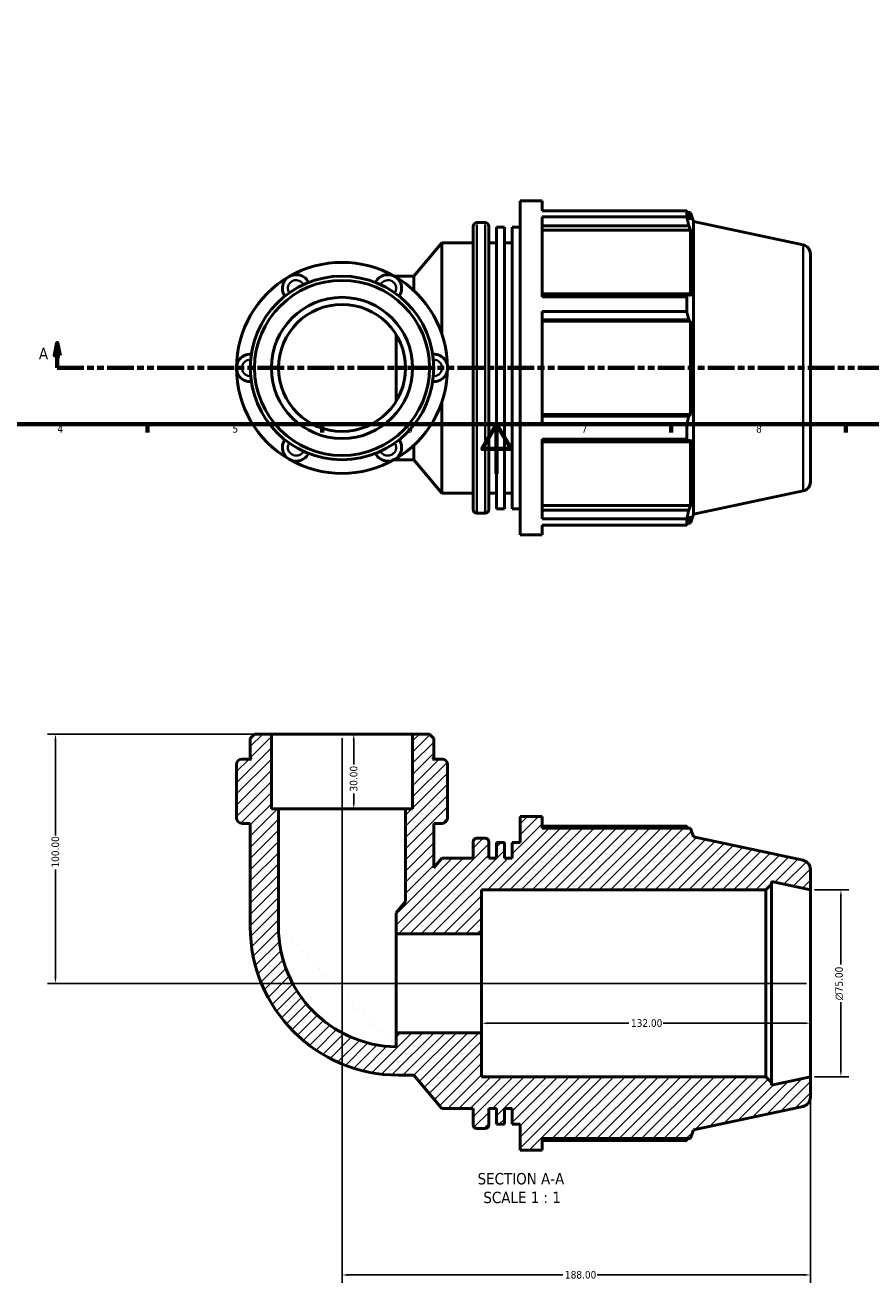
# Model space of a CAD drawing. Header units: millimetres. Extents: x 0 to 901, y -325 to 685.
# Tile 2 of 5: x 231 to 571, y -325 to 180. Entities that reach past the tile are written whole.
import ezdxf

# ---------------------------------------------------------------- set-up
doc = ezdxf.new("R2010")
doc.units = ezdxf.units.MM
doc.linetypes.add('DOUBLE_DASH_CHAIN', pattern=[1.2403, 0.6614, -0.0827, 0.1654, -0.0827, 0.1654, -0.0827])
for name, color, linetype, lineweight in [('Border (ANSI)', 7, 'Continuous', 70), ('Dimension (ANSI)', 7, 'Continuous', 25), ('Hatch (ANSI)', 7, 'Continuous', 18), ('Section Line (ANSI)', 7, 'DOUBLE_DASH_CHAIN', 70), ('Symbol (ANSI)', 7, 'Continuous', 25), ('Visible (ANSI)', 7, 'Continuous', 50), ('Visible Narrow (ANSI)', 7, 'Continuous', 35)]:
    doc.layers.add(name, color=color, linetype=linetype, lineweight=lineweight)
doc.styles.add('Label Text (ANSI)', font='tahoma.ttf')
doc.styles.add('Note Text (ANSI)', font='tahoma.ttf')
doc.dimstyles.new('Default - mm (ANSI)', dxfattribs={"dimtxt": 3.048, "dimasz": 2.5, "dimexe": 3.175, "dimexo": 1.6002, "dimgap": 0.8, "dimtad": 0, "dimtoh": 1, "dimrnd": 1e-08, "dimzin": 4, "dimdsep": 46, "dimtxsty": 'Note Text (ANSI)', "dimcen": 0.09, "dimdle": 10, "dimclrd": 256, "dimclre": 256, "dimclrt": 256, "dimadec": 1, "dimazin": 1, "dimtfac": 1, "dimtofl": 0, "dimtmove": 0, "dimatfit": 3, "dimfxl": 1, "dimtolj": 1, "dimtzin": 4, "dimlwd": -1, "dimlwe": -1, "dimarcsym": 0})

# ---------------------------------------------------------------- blocks, each defined once
blk = doc.blocks.new('Borders Default Border')
at = {"layer": 'Border (ANSI)'}
for p, q in [((280.33, 20), (280.33, 16.55)), ((350.42, 20), (350.42, 16.55)), ((490.58, 20), (490.58, 16.55)), ((560.67, 20), (560.67, 16.55))]:
    blk.add_line(p, q, dxfattribs=at)
at = {"layer": 'Border (ANSI)', "flags": 128}
for points in [[(20, 20), (20, 574), (821, 574), (821, 20), (20, 20)], [(420.5, 0), (420.5, 20), (414.73, 10), (426.27, 10), (420.5, 20)]]:
    blk.add_lwpolyline(points, dxfattribs=at)
at = {"layer": 'Border (ANSI)', "char_height": 3.05, "attachment_point": 7, "style": 'Note Text (ANSI)'}
for s, insert in [('4', (244.23, 16.55)), ('5', (314.48, 16.49)), ('6', (384.49, 16.49)), ('7', (454.6, 16.55)), ('8', (524.63, 16.48))]:
    blk.add_mtext(s, dxfattribs=dict(at, insert=insert))
blk = doc.blocks.new('2dTransSection0')
at = {"layer": 'Section Line (ANSI)', "linetype": 'Continuous'}
for p, q in [((244.15, 52.53), (243.15, 47.53)), ((244.15, 47.53), (244.15, 52.53)), ((245.15, 47.53), (244.15, 52.53)), ((616.16, 52.53), (615.16, 47.53)), ((616.16, 47.53), (616.16, 52.53)), ((617.16, 47.53), (616.16, 52.53)), ((243.15, 47.53), (245.15, 47.53)), ((244.15, 42.53), (244.15, 47.53)), ((615.16, 47.53), (617.16, 47.53)), ((616.16, 42.53), (616.16, 47.53)), ((244.15, 42.53), (254.64, 42.53)), ((605.68, 42.53), (616.16, 42.53))]:
    blk.add_line(p, q, dxfattribs=at)
at = {"layer": 'Section Line (ANSI)', "linetype": 'DOUBLE_DASH_CHAIN', "ltscale": 16.193508}
blk.add_line((244.15, 42.53), (616.16, 42.53), dxfattribs=at)
at = {"layer": 'Section Line (ANSI)', "linetype": 'Continuous', "flags": 128}
for points in [[(245.15, 47.53), (244.15, 52.53), (243.15, 47.53), (245.15, 47.53)], [(617.16, 47.53), (616.16, 52.53), (615.16, 47.53), (617.16, 47.53)]]:
    blk.add_lwpolyline(points, dxfattribs=at)
at = {"layer": 'Section Line (ANSI)'}
for points in [[(245.15, 47.53), (244.15, 52.53), (243.15, 47.53), (245.15, 47.53)], [(617.16, 47.53), (616.16, 52.53), (615.16, 47.53), (617.16, 47.53)]]:
    blk.add_solid(points, dxfattribs=at)
at = {"layer": 'Section Line (ANSI)', "char_height": 4.57, "attachment_point": 7, "style": 'Label Text (ANSI)'}
for insert in [(236.79, 46.03), (619.64, 46.03)]:
    blk.add_mtext('A', dxfattribs=dict(at, insert=insert))
blk = doc.blocks.new('*D7')
at = {"layer": 'Defpoints', "color": 0, "transparency": 16777216}
for p in [(546.45, -166.91), (546.45, -241.91), (558.65, -241.91)]:
    blk.add_point(p, dxfattribs=at)
at = {"layer": 'Dimension (ANSI)', "transparency": 16777216}
for p, q in [((548.05, -166.91), (561.83, -166.91)), ((558.65, -169.41), (558.65, -196.83)), ((558.65, -239.41), (558.65, -211.98)), ((548.05, -241.91), (561.83, -241.91))]:
    blk.add_line(p, q, dxfattribs=at)
for points in [[(558.24, -169.41), (559.07, -169.41), (558.65, -166.91)], [(558.24, -239.41), (559.07, -239.41), (558.65, -241.91)]]:
    blk.add_solid(points, dxfattribs=at)
at = {"layer": 'Dimension (ANSI)', "transparency": 16777216, "insert": (556.36, -211.18), "char_height": 3.048, "attachment_point": 1, "rotation": 90, "style": 'Note Text (ANSI)'}
blk.add_mtext('\\A1;\\fAIGDT|b0|i0;\\H3.0480;\\ln\\fTahoma|b0|i0;\\H3.0480;75.00', dxfattribs=at)
blk = doc.blocks.new('*D8')
at = {"layer": 'Defpoints', "color": 0, "transparency": 16777216}
for p in [(414.45, -204.41), (546.45, -204.41), (414.45, -220.41)]:
    blk.add_point(p, dxfattribs=at)
at = {"layer": 'Dimension (ANSI)', "transparency": 16777216}
for p, q in [((416.95, -220.41), (473.61, -220.41)), ((543.95, -220.41), (487.29, -220.41))]:
    blk.add_line(p, q, dxfattribs=at)
for points in [[(416.95, -219.99), (416.95, -220.82), (414.45, -220.41)], [(543.95, -219.99), (543.95, -220.82), (546.45, -220.41)]]:
    blk.add_solid(points, dxfattribs=at)
at = {"layer": 'Dimension (ANSI)', "transparency": 16777216, "insert": (474.41, -218.82), "char_height": 3.048, "attachment_point": 1, "style": 'Note Text (ANSI)'}
blk.add_mtext('\\A1;132.00', dxfattribs=at)
blk = doc.blocks.new('*D9')
at = {"layer": 'Defpoints', "color": 0, "transparency": 16777216}
for p in [(358.45, -104.41), (358.45, -134.41), (363.15, -134.41)]:
    blk.add_point(p, dxfattribs=at)
at = {"layer": 'Dimension (ANSI)', "transparency": 16777216}
for p, q in [((363.15, -106.91), (363.15, -116.58)), ((363.15, -131.91), (363.15, -128.24))]:
    blk.add_line(p, q, dxfattribs=at)
for points in [[(362.73, -106.91), (363.56, -106.91), (363.15, -104.41)], [(362.73, -131.91), (363.56, -131.91), (363.15, -134.41)]]:
    blk.add_solid(points, dxfattribs=at)
at = {"layer": 'Dimension (ANSI)', "transparency": 16777216, "insert": (361.56, -127.44), "char_height": 3.048, "attachment_point": 1, "rotation": 90, "style": 'Note Text (ANSI)'}
blk.add_mtext('\\A1;30.00', dxfattribs=at)
blk = doc.blocks.new('*D10')
at = {"layer": 'Defpoints', "color": 0, "transparency": 16777216}
for p in [(358.45, -104.41), (546.45, -241.91), (546.45, -321.41)]:
    blk.add_point(p, dxfattribs=at)
at = {"layer": 'Dimension (ANSI)', "transparency": 16777216}
for p, q in [((358.45, -106.01), (358.45, -324.58)), ((546.45, -243.51), (546.45, -324.58)), ((360.95, -321.41), (447.11, -321.41)), ((543.95, -321.41), (460.79, -321.41))]:
    blk.add_line(p, q, dxfattribs=at)
for points in [[(360.95, -320.99), (360.95, -321.82), (358.45, -321.41)], [(543.95, -320.99), (543.95, -321.82), (546.45, -321.41)]]:
    blk.add_solid(points, dxfattribs=at)
at = {"layer": 'Dimension (ANSI)', "transparency": 16777216, "insert": (447.91, -319.81), "char_height": 3.048, "attachment_point": 1, "style": 'Note Text (ANSI)'}
blk.add_mtext('\\A1;188.00', dxfattribs=at)
blk = doc.blocks.new('*D11')
at = {"layer": 'Defpoints', "color": 0, "transparency": 16777216}
for p in [(243.45, -104.41), (330.12, -104.41), (546.45, -204.41)]:
    blk.add_point(p, dxfattribs=at)
at = {"layer": 'Dimension (ANSI)', "transparency": 16777216}
for p, q in [((328.52, -104.41), (240.27, -104.41)), ((243.45, -106.91), (243.45, -145.07)), ((243.45, -201.91), (243.45, -158.75)), ((544.85, -204.41), (240.27, -204.41))]:
    blk.add_line(p, q, dxfattribs=at)
for points in [[(243.03, -106.91), (243.86, -106.91), (243.45, -104.41)], [(243.03, -201.91), (243.86, -201.91), (243.45, -204.41)]]:
    blk.add_solid(points, dxfattribs=at)
at = {"layer": 'Dimension (ANSI)', "transparency": 16777216, "insert": (241.86, -157.95), "char_height": 3.048, "attachment_point": 1, "rotation": 90, "style": 'Note Text (ANSI)'}
blk.add_mtext('\\A1;100.00', dxfattribs=at)

msp = doc.modelspace()

# ---------------------------------------------------------------- hatches: boundary and pattern name
at = {"layer": 'Hatch (ANSI)'}
h = msp.add_hatch(dxfattribs=at)
h.set_pattern_fill('ANSI31', color=256, scale=25.4, style=0)
h.set_pattern_definition([(45, (0, 0), (-2.245064, 2.245064), [])])
edge = h.paths.add_edge_path()
edge.add_line((386.775, -134.408), (383.943, -134.408))
edge.add_line((383.943, -134.408), (383.943, -171.571))
edge.add_line((383.943, -171.571), (380.159, -176.08))
edge.add_line((380.159, -176.08), (380.159, -184.578))
edge.add_line((380.159, -184.578), (414.447, -184.578))
edge.add_line((414.447, -184.578), (414.447, -166.908))
edge.add_line((414.447, -166.908), (528.531, -166.908))
edge.add_line((528.531, -166.908), (530.781, -164.658))
edge.add_line((530.781, -164.658), (530.781, -163.578))
edge.add_line((530.781, -163.578), (546.447, -166.908))
edge.add_line((546.447, -166.908), (546.447, -158.694))
edge.add_ellipse((542.697, -158.694), major_axis=(3.75, 0), ratio=1, start_angle=0, end_angle=78)
edge.add_line((543.477, -155.026), (499.447, -145.668))
edge.add_line((499.447, -145.668), (498.288, -142.098))
edge.add_line((498.288, -142.098), (438.821, -142.098))
edge.add_line((438.821, -142.098), (438.821, -137.408))
edge.add_line((438.821, -137.408), (429.887, -137.408))
edge.add_line((429.887, -137.408), (429.887, -147.866))
edge.add_line((429.887, -147.866), (426.754, -147.866))
edge.add_line((426.754, -147.866), (426.754, -154.158))
edge.add_line((426.754, -154.158), (423.621, -154.158))
edge.add_line((423.621, -154.158), (423.621, -147.866))
edge.add_line((423.621, -147.866), (420.487, -147.866))
edge.add_line((420.487, -147.866), (420.487, -154.158))
edge.add_line((420.487, -154.158), (417.354, -154.158))
edge.add_line((417.354, -154.158), (417.354, -147.618))
edge.add_ellipse((415.854, -147.618), major_axis=(1.5, 0), ratio=1, start_angle=0, end_angle=90)
edge.add_line((415.854, -146.118), (412.587, -146.118))
edge.add_ellipse((412.587, -147.618), major_axis=(0, 1.5), ratio=1, start_angle=0, end_angle=90)
edge.add_line((411.087, -147.618), (411.087, -154.158))
edge.add_line((411.087, -154.158), (398.554, -154.158))
edge.add_line((398.554, -154.158), (395.274, -158.067))
edge.add_line((395.274, -158.067), (395.274, -140.208))
edge.add_line((395.274, -140.208), (398.588, -140.208))
edge.add_ellipse((398.588, -137.998), major_axis=(0, -2.21), ratio=1, start_angle=0, end_angle=90)
edge.add_line((400.798, -137.998), (400.798, -137.408))
edge.add_line((400.798, -137.408), (400.798, -134.408))
edge.add_line((400.798, -134.408), (400.798, -116.617))
edge.add_ellipse((398.588, -116.617), major_axis=(2.21, 0), ratio=1, start_angle=0, end_angle=90)
edge.add_line((398.588, -114.408), (394.774, -114.408))
edge.add_line((394.774, -114.408), (395.274, -113.908))
edge.add_line((395.274, -113.908), (395.274, -106.107))
edge.add_line((395.274, -106.107), (393.574, -104.408))
edge.add_line((393.574, -104.408), (386.775, -104.408))
edge.add_line((386.775, -104.408), (386.775, -134.408))
edge = h.paths.add_edge_path()
edge.add_line((332.952, -134.408), (330.119, -134.408))
edge.add_line((330.119, -134.408), (330.119, -104.408))
edge.add_line((330.119, -104.408), (323.321, -104.408))
edge.add_line((323.321, -104.408), (321.621, -106.107))
edge.add_line((321.621, -106.107), (321.621, -113.908))
edge.add_line((321.621, -113.908), (322.121, -114.408))
edge.add_line((322.121, -114.408), (318.307, -114.408))
edge.add_ellipse((318.307, -116.617), major_axis=(0, 2.21), ratio=1, start_angle=0, end_angle=90)
edge.add_line((316.097, -116.617), (316.097, -134.408))
edge.add_line((316.097, -134.408), (316.097, -137.408))
edge.add_line((316.097, -137.408), (316.097, -137.998))
edge.add_ellipse((318.307, -137.998), major_axis=(-2.21, 0), ratio=1, start_angle=0, end_angle=90)
edge.add_line((318.307, -140.208), (321.621, -140.208))
edge.add_line((321.621, -140.208), (321.621, -181.745))
edge.add_ellipse((381.11, -181.745), major_axis=(-59.489, 0), ratio=1, start_angle=0, end_angle=90)
edge.add_line((381.11, -241.234), (387.29, -241.234))
edge.add_line((387.29, -241.234), (398.554, -254.658))
edge.add_line((398.554, -254.658), (411.087, -254.658))
edge.add_line((411.087, -254.658), (411.087, -261.198))
edge.add_ellipse((412.587, -261.198), major_axis=(-1.5, 0), ratio=1, start_angle=0, end_angle=90)
edge.add_line((412.587, -262.698), (415.854, -262.698))
edge.add_ellipse((415.854, -261.198), major_axis=(0, -1.5), ratio=1, start_angle=0, end_angle=90)
edge.add_line((417.354, -261.198), (417.354, -254.658))
edge.add_line((417.354, -254.658), (420.487, -254.658))
edge.add_line((420.487, -254.658), (420.487, -260.949))
edge.add_line((420.487, -260.949), (423.621, -260.949))
edge.add_line((423.621, -260.949), (423.621, -254.658))
edge.add_line((423.621, -254.658), (426.754, -254.658))
edge.add_line((426.754, -254.658), (426.754, -260.949))
edge.add_line((426.754, -260.949), (429.887, -260.949))
edge.add_line((429.887, -260.949), (429.887, -271.408))
edge.add_line((429.887, -271.408), (438.821, -271.408))
edge.add_line((438.821, -271.408), (438.821, -266.718))
edge.add_line((438.821, -266.718), (498.288, -266.718))
edge.add_line((498.288, -266.718), (499.447, -263.148))
edge.add_line((499.447, -263.148), (543.477, -253.789))
edge.add_ellipse((542.697, -250.121), major_axis=(0.78, -3.668), ratio=1, start_angle=0, end_angle=78)
edge.add_line((546.447, -250.121), (546.447, -241.908))
edge.add_line((546.447, -241.908), (530.781, -245.238))
edge.add_line((530.781, -245.238), (530.781, -244.158))
edge.add_line((530.781, -244.158), (528.531, -241.908))
edge.add_line((528.531, -241.908), (414.447, -241.908))
edge.add_line((414.447, -241.908), (414.447, -224.237))
edge.add_line((414.447, -224.237), (380.159, -224.237))
edge.add_line((380.159, -224.237), (380.159, -229.894))
edge.add_ellipse((381.11, -181.745), major_axis=(-0.95, -48.148), ratio=1, start_angle=271.13091, end_angle=360, ccw=False)
edge.add_line((332.952, -181.745), (332.952, -134.408))

# ---------------------------------------------------------------- linework, layer by layer
at = {"layer": 'Visible (ANSI)'}
for p, q in [((429.887, -24.471), (429.887, 109.529)), ((429.887, 109.529), (438.821, 109.529)), ((438.821, 105.571), (438.821, 109.529)), ((438.821, 105.571), (496.764, 105.571)), ((438.821, 71.064), (438.821, 103.148)), ((496.764, 103.148), (438.821, 103.148)), ((496.764, 103.148), (496.764, 105.571)), ((497.143, 104.839), (498.288, 104.839)), ((498.288, 101.955), (497.634, 103.872)), ((498.288, 101.955), (498.288, 104.839)), ((499.447, 101.269), (498.288, 104.839)), ((499.447, -16.211), (499.447, 101.269)), ((543.477, 91.91), (499.447, 101.269)), ((411.087, -14.261), (411.087, 99.319)), ((412.587, 100.819), (415.854, 100.819)), ((417.354, 99.319), (417.354, -14.261)), ((420.487, -14.013), (420.487, 99.07)), ((420.487, 99.07), (423.621, 99.07)), ((423.621, -14.013), (423.621, 99.07)), ((426.754, -14.013), (426.754, 99.07)), ((426.754, 99.07), (429.887, 99.07)), ((438.821, 99.581), (497.634, 99.581)), ((438.821, 97.798), (498.288, 97.798)), ((497.634, 99.581), (498.288, 97.798)), ((498.288, 71.3), (498.288, 97.798)), ((387.29, 79.355), (398.554, 92.779)), ((398.554, 56.131), (398.554, 92.779)), ((398.554, 92.779), (411.087, 92.779)), ((417.354, 92.779), (420.487, 92.779)), ((423.621, 92.779), (426.754, 92.779)), ((546.447, 88.242), (546.447, -3.185)), ((381.11, 79.355), (379.361, 79.355)), ((381.11, 79.355), (387.29, 79.355)), ((387.29, 73.539), (387.29, 79.355)), ((497.634, 72.228), (438.821, 72.228)), ((438.821, 71.064), (496.764, 71.064)), ((496.764, 65.215), (496.764, 71.064)), ((498.288, 71.3), (497.634, 72.228)), ((438.821, 19.842), (438.821, 65.215)), ((496.764, 65.215), (438.821, 65.215)), ((438.821, 61.87), (497.634, 61.87)), ((438.821, 61.266), (498.288, 61.266)), ((497.634, 61.87), (498.288, 61.266)), ((498.288, 23.792), (498.288, 61.266)), ((380.159, 29.165), (380.159, 55.893)), ((398.554, -7.721), (398.554, 28.927)), ((438.821, 23.792), (498.288, 23.792)), ((497.634, 23.187), (438.821, 23.187)), ((498.288, 23.792), (497.634, 23.187)), ((438.821, 19.842), (496.764, 19.842)), ((496.764, 13.993), (496.764, 19.842)), ((387.29, 5.702), (387.29, 11.518)), ((438.821, -18.091), (438.821, 13.993)), ((496.764, 13.993), (438.821, 13.993)), ((438.821, 12.829), (497.634, 12.829)), ((497.634, 12.829), (498.288, 13.757)), ((498.288, -12.741), (498.288, 13.757)), ((379.361, 5.702), (381.11, 5.702)), ((381.11, 5.702), (387.29, 5.702)), ((387.29, 5.702), (398.554, -7.721)), ((398.554, -7.721), (411.087, -7.721)), ((417.354, -7.721), (420.487, -7.721)), ((423.621, -7.721), (426.754, -7.721)), ((543.477, -6.853), (499.447, -16.211)), ((420.487, -14.013), (423.621, -14.013)), ((426.754, -14.013), (429.887, -14.013)), ((438.821, -12.741), (498.288, -12.741)), ((497.634, -14.524), (438.821, -14.524)), ((498.288, -12.741), (497.634, -14.524)), ((412.587, -15.761), (415.854, -15.761)), ((438.821, -18.091), (496.764, -18.091)), ((496.764, -20.513), (496.764, -18.091)), ((497.143, -19.781), (498.288, -19.781)), ((497.634, -18.814), (498.288, -16.897)), ((499.447, -16.211), (498.288, -19.781)), ((498.288, -19.781), (498.288, -16.897)), ((429.887, -24.471), (438.821, -24.471)), ((438.821, -24.471), (438.821, -20.513)), ((496.764, -20.513), (438.821, -20.513)), ((323.321, -104.408), (321.621, -106.107)), ((330.119, -104.408), (323.321, -104.408)), ((330.119, -134.408), (330.119, -104.408)), ((386.775, -104.408), (330.119, -104.408)), ((393.574, -104.408), (386.775, -104.408)), ((386.775, -104.408), (386.775, -134.408)), ((395.274, -106.107), (393.574, -104.408)), ((321.621, -106.107), (321.621, -113.908)), ((395.274, -113.908), (395.274, -106.107)), ((322.121, -114.408), (318.307, -114.408)), ((321.621, -113.908), (322.121, -114.408)), ((394.774, -114.408), (395.274, -113.908)), ((398.588, -114.408), (394.774, -114.408)), ((316.097, -116.617), (316.097, -134.408)), ((400.798, -134.408), (400.798, -116.617)), ((316.097, -134.408), (316.097, -137.408)), ((332.952, -134.408), (330.119, -134.408)), ((332.952, -181.745), (332.952, -134.408)), ((383.943, -134.408), (332.952, -134.408)), ((386.775, -134.408), (383.943, -134.408)), ((383.943, -134.408), (383.943, -171.571)), ((400.798, -137.408), (400.798, -134.408)), ((316.097, -137.408), (316.097, -137.998)), ((318.307, -140.208), (321.621, -140.208)), ((321.621, -140.208), (321.621, -181.745)), ((395.274, -158.067), (395.274, -140.208)), ((395.274, -140.208), (398.588, -140.208)), ((400.798, -137.998), (400.798, -137.408)), ((438.821, -137.408), (429.887, -137.408)), ((429.887, -137.408), (429.887, -147.866)), ((438.821, -142.098), (438.821, -137.408)), ((415.854, -146.118), (412.587, -146.118)), ((496.764, -141.365), (438.821, -141.365)), ((498.288, -142.098), (438.821, -142.098)), ((499.447, -145.668), (498.288, -142.098)), ((543.477, -155.026), (499.447, -145.668)), ((411.087, -147.618), (411.087, -154.158)), ((417.354, -154.158), (417.354, -147.618)), ((423.621, -147.866), (420.487, -147.866)), ((420.487, -147.866), (420.487, -154.158)), ((423.621, -154.158), (423.621, -147.866)), ((429.887, -147.866), (426.754, -147.866)), ((426.754, -147.866), (426.754, -154.158)), ((398.554, -154.158), (395.274, -158.067)), ((411.087, -154.158), (398.554, -154.158)), ((420.487, -154.158), (417.354, -154.158)), ((426.754, -154.158), (423.621, -154.158)), ((546.447, -166.908), (546.447, -158.694)), ((528.531, -166.908), (530.781, -164.658)), ((530.781, -164.658), (530.781, -163.578)), ((530.781, -163.578), (546.447, -166.908)), ((530.781, -244.158), (530.781, -164.658)), ((383.943, -171.571), (380.159, -176.08)), ((414.447, -184.578), (414.447, -166.908)), ((414.447, -166.908), (528.531, -166.908)), ((528.531, -166.908), (528.531, -241.908)), ((546.447, -241.908), (546.447, -166.908)), ((380.159, -176.08), (380.159, -184.578)), ((380.159, -184.578), (414.447, -184.578)), ((380.159, -224.237), (380.159, -184.578)), ((414.447, -224.237), (414.447, -184.578)), ((414.447, -224.237), (380.159, -224.237)), ((380.159, -224.237), (380.159, -229.894)), ((414.447, -241.908), (414.447, -224.237)), ((381.11, -241.234), (387.29, -241.234)), ((387.29, -241.234), (398.554, -254.658)), ((528.531, -241.908), (414.447, -241.908)), ((530.781, -244.158), (528.531, -241.908)), ((546.447, -241.908), (530.781, -245.238)), ((546.447, -250.121), (546.447, -241.908)), ((530.781, -245.238), (530.781, -244.158)), ((398.554, -254.658), (411.087, -254.658)), ((411.087, -254.658), (411.087, -261.198)), ((417.354, -261.198), (417.354, -254.658)), ((417.354, -254.658), (420.487, -254.658)), ((420.487, -254.658), (420.487, -260.949)), ((423.621, -260.949), (423.621, -254.658)), ((423.621, -254.658), (426.754, -254.658)), ((426.754, -254.658), (426.754, -260.949)), ((499.447, -263.148), (543.477, -253.789)), ((420.487, -260.949), (423.621, -260.949)), ((426.754, -260.949), (429.887, -260.949)), ((429.887, -260.949), (429.887, -271.408)), ((412.587, -262.698), (415.854, -262.698)), ((438.821, -271.408), (438.821, -266.718)), ((438.821, -266.718), (498.288, -266.718)), ((438.821, -267.45), (496.764, -267.45)), ((498.288, -266.718), (499.447, -263.148)), ((429.887, -271.408), (438.821, -271.408))]:
    msp.add_line(p, q, dxfattribs=at)
for radius in [36.826, 35.127, 28.328, 25.495]:
    msp.add_circle((358.447, 42.529), radius, dxfattribs=at)
for centre, radius, start, end in [((412.587, 99.319), 1.5, 90, 180), ((415.854, 99.319), 1.5, 0, 90), ((542.697, 88.242), 3.75, 0, 78), ((358.447, 42.529), 42.35, 60, 120), ((358.447, 42.529), 42.35, 120, 180), ((340.034, 74.421), 5.524, 25.69878, 214.30122), ((376.861, 74.421), 5.524, 325.69878, 154.30122), ((358.447, 42.529), 42.35, 0, 60), ((321.621, 42.529), 5.524, 85.69878, 274.30122), ((395.274, 42.529), 5.524, 265.69878, 94.30122), ((358.447, 42.529), 42.35, 180, 240), ((358.447, 42.529), 42.35, 300, 0), ((340.034, 10.636), 5.524, 145.69878, 334.30122), ((376.861, 10.636), 5.524, 205.69878, 34.30122), ((358.447, 42.529), 42.35, 240, 300), ((542.697, -3.185), 3.75, 282, 0), ((412.587, -14.261), 1.5, 180, 270), ((415.854, -14.261), 1.5, 270, 0), ((318.307, -116.617), 2.21, 90, 180), ((398.588, -116.617), 2.21, 0, 90), ((318.307, -137.998), 2.21, 180, 270), ((398.588, -137.998), 2.21, 270, 0), ((412.587, -147.618), 1.5, 90, 180), ((415.854, -147.618), 1.5, 0, 90), ((542.697, -158.694), 3.75, 0, 78), ((381.11, -181.745), 59.489, 180, 270), ((381.11, -181.745), 48.158, 180, 268.86909), ((542.697, -250.121), 3.75, 282, 0), ((412.587, -261.198), 1.5, 180, 270), ((415.854, -261.198), 1.5, 270, 0)]:
    msp.add_arc(centre, radius, start, end, dxfattribs=at)
for points, weights in [([(496.764, 105.571), (497.217, 104.704), (497.634, 103.872)], [1, 1.00138705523, 1.0019574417]), ([(497.634, 99.581), (497.217, 101.328), (496.764, 103.148)], [1.0019574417, 1.00138705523, 1]), ([(496.764, 71.064), (497.217, 71.658), (497.634, 72.228)], [1, 1.00138705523, 1.0019574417]), ([(497.634, 61.87), (497.217, 63.509), (496.764, 65.215)], [1.0019574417, 1.00138705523, 1]), ([(496.764, 19.842), (497.217, 21.549), (497.634, 23.187)], [1, 1.00138705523, 1.0019574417]), ([(497.634, 12.829), (497.217, 13.399), (496.764, 13.993)], [1.0019574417, 1.00138705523, 1]), ([(496.764, -18.091), (497.217, -16.271), (497.634, -14.524)], [1, 1.00138705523, 1.0019574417]), ([(497.634, -18.814), (497.217, -19.647), (496.764, -20.513)], [1.0019574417, 1.00138705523, 1]), ([(497.143, -142.098), (496.957, -141.735), (496.764, -141.365)], [1.00103289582, 1.00059043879, 1]), ([(496.764, -267.45), (496.957, -267.081), (497.143, -266.718)], [1, 1.00059043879, 1.00103289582])]:
    msp.add_rational_spline(points, weights, degree=2, dxfattribs=at)
at = {"layer": 'Visible Narrow (ANSI)'}
for p, q in [((412.587, 100.101), (412.587, -15.044)), ((415.854, -15.044), (415.854, 100.101)), ((543.477, -6.245), (543.477, 91.302)), ((381.11, 78.407), (381.11, 79.353)), ((381.11, 5.705), (381.11, 6.65))]:
    msp.add_line(p, q, dxfattribs=at)
for centre, start, end in [((340.034, 74.421), 36.67874, 203.32126), ((376.861, 74.421), 336.67874, 143.32126), ((321.621, 42.529), 96.67874, 263.32126), ((395.274, 42.529), 276.67874, 83.32126), ((340.034, 10.636), 156.67874, 323.32126), ((376.861, 10.636), 216.67874, 23.32126)]:
    msp.add_arc(centre, 3.314, start, end, dxfattribs=at)

# ---------------------------------------------------------------- block references
msp.add_blockref('Borders Default Border', (0, 0))
at = {"layer": 'Section Line (ANSI)'}
msp.add_blockref('2dTransSection0', (0, 0), dxfattribs=at)

# ---------------------------------------------------------------- texts
at = {"layer": 'Symbol (ANSI)', "char_height": 4.572, "attachment_point": 7, "style": 'Label Text (ANSI)'}
for s, insert in [('SECTION A-A', (412.848, -285.172)), ('SCALE 1 : 1', (415.167, -292.685))]:
    msp.add_mtext(s, dxfattribs=dict(at, insert=insert))

# ---------------------------------------------------------------- dimensions: what is measured, and where the dimension line sits
at = {"layer": 'Dimension (ANSI)'}
for base, p1, p2, angle, override, picture, middle in [((243.447, -104.408), (546.447, -204.408), (330.119, -104.408), 90, {"dimtoh": 0, "dimdec": 2, "dimtp": 0, "dimtm": 0, "dimtdec": 2, "dimatfit": 1}, '*D11', (243.447, -151.908)), ((363.145, -134.408), (358.447, -104.408), (358.447, -134.408), 270, {"dimtoh": 0, "dimdec": 2, "dimse1": 1, "dimse2": 1, "dimtp": 0, "dimtm": 0, "dimtdec": 2, "dimatfit": 1}, '*D9', (363.145, -122.408)), ((546.447, -321.408), (358.447, -104.408), (546.447, -241.908), 180, {"dimtoh": 0, "dimdec": 2, "dimtp": 0, "dimtm": 0, "dimtdec": 2, "dimatfit": 1}, '*D10', (453.947, -321.408)), ((414.447, -220.408), (546.447, -204.408), (414.447, -204.408), 180, {"dimtoh": 0, "dimdec": 2, "dimse1": 1, "dimse2": 1, "dimtp": 0, "dimtm": 0, "dimtdec": 2, "dimatfit": 1}, '*D8', (480.447, -220.408))]:
    dim = msp.add_linear_dim(base=base, p1=p1, p2=p2, angle=angle, dimstyle='Default - mm (ANSI)', override=override, dxfattribs=at)
    dim.commit()
    dim.dimension.update_dxf_attribs({"geometry": picture, "text_midpoint": middle, "dimtype": 160})
dim = msp.add_linear_dim(base=(558.655, -241.908), p1=(546.447, -166.908), p2=(546.447, -241.908), angle=90, text='\\fAIGDT|b0|i0;\\H3.0480;\\ln\\fTahoma|b0|i0;\\H3.0480;<>', dimstyle='Default - mm (ANSI)', override={"dimtoh": 0, "dimdec": 2, "dimtp": 0, "dimtm": 0, "dimtdec": 2, "dimatfit": 1}, dxfattribs=at)
dim.commit()
dim.dimension.update_dxf_attribs({"geometry": '*D7', "text_midpoint": (558.655, -204.408), "dimtype": 160})

doc.saveas('drawing.dxf')
